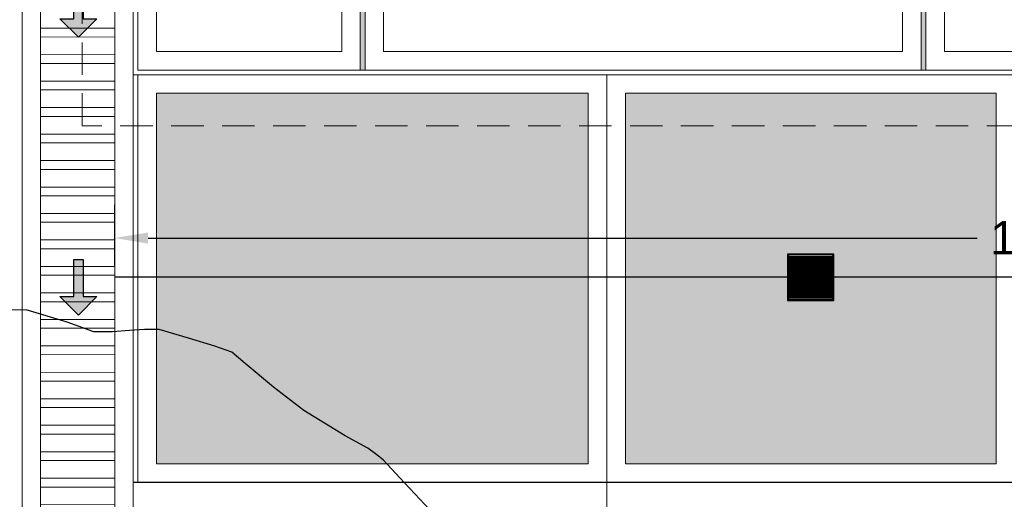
# Model space of a CAD drawing. Header units: millimetres. Extents: x -8931983 to 9630244, y 4 to 18563053.
# Tile 236 of 256: x 349120.22 to 349125.53, y 9282013.48 to 9282016.07. Entities that reach past the tile are written whole.
import ezdxf

# ---------------------------------------------------------------- set-up
doc = ezdxf.new("R2010")
doc.units = ezdxf.units.MM
doc.linetypes.add('DASHED2', pattern=[0.375, 0.25, -0.125])
for name, color, linetype, lineweight in [('.', 7, 'Continuous', 0), ('0_ CUNETAS', 151, 'Continuous', 5), ('0_PROYECCIONES 1', 1, 'DASHED2', 0), ('CUNETAS', 5, 'Continuous', 0), ('vereda', 254, 'Continuous', 5)]:
    doc.layers.add(name, color=color, linetype=linetype, lineweight=lineweight)
for name, color, linetype, lineweight, true_color in [('0_PISOS', 252, 'Continuous', 0, 0x8a8a8a), ('0_TEXTURA PISOS', 252, 'Continuous', 0, 0x8c8c8c), ('PISO Cemento pulido', 254, 'Continuous', 5, 0xd1d1d1)]:
    doc.layers.add(name, color=color, linetype=linetype, lineweight=lineweight, true_color=true_color)
for name, color, linetype in [('C-ROAD-MARK', 212, 'Continuous'), ('C-TOPO', 7, 'Continuous'), ('Lineas', 7, 'Continuous')]:
    doc.layers.add(name, color=color, linetype=linetype)
doc.styles.get("Standard").update_dxf_attribs({"font": 'arial.ttf'})
doc.dimstyles.get("Standard").update_dxf_attribs({"dimtxt": 0.18, "dimasz": 0.18, "dimexe": 0.18, "dimexo": 0.0625, "dimgap": 0.09, "dimtad": 0, "dimtih": 1, "dimtoh": 1, "dimdec": 4, "dimzin": 0, "dimdsep": 46, "dimtxsty": 'Standard', "dimcen": 0.09, "dimadec": 0, "dimazin": 0, "dimtfac": 1, "dimtdec": 4, "dimtofl": 0, "dimtmove": 0, "dimatfit": 3, "dimfxl": 1, "dimtolj": 1, "dimtzin": 0, "dimarcsym": 0})

# ---------------------------------------------------------------- blocks, each defined once
blk = doc.blocks.new('topooooo')
at = {"layer": 'C-TOPO', "color": 252, "linetype": 'Continuous', "lineweight": 25, "true_color": 0x939598, "elevation": 2.118, "flags": 128}
blk.add_lwpolyline([(-157.6618, -150.7556), (-157.8957, -150.7249), (-158.028, -150.7083), (-158.0798, -150.7087), (-158.1315, -150.7105), (-158.2686, -150.7377), (-158.528, -150.7754), (-158.7337, -150.7828), (-158.9325, -150.7811), (-159.028, -150.7799), (-159.1178, -150.814), (-159.2554, -150.8698), (-159.4061, -150.9359), (-159.4682, -150.9869), (-159.528, -151.0416), (-159.5937, -151.1053), (-159.6709, -151.1711), (-159.8153, -151.2208), (-160.028, -151.3122), (-160.185, -151.4462)], dxfattribs=at)
blk = doc.blocks.new('*U3840')
at = {"layer": '.', "lineweight": 30}
h = blk.add_hatch(color=1, dxfattribs=at)
h.dxf.hatch_style = 1
h.paths.add_polyline_path([(-0.025, -0.05), (-0.1, -0.05), (0, -0.15), (0.1, -0.05), (0.025, -0.05), (0.025, 0.15), (-0.025, 0.15)])
at = {"layer": '0_ CUNETAS', "color": 1, "lineweight": 30}
blk.add_lwpolyline([(-0.1, -0.05), (-0.025, -0.05), (-0.025, 0.15), (0.025, 0.15), (0.025, -0.05), (0.1, -0.05), (0, -0.15)], close=True, dxfattribs=at)
blk = doc.blocks.new('*U3839')
at = {"layer": '0_ CUNETAS', "color": 0, "linetype": 'ByBlock', "lineweight": -2, "transparency": 16777216}
for p in [(0, 27), (0, 25.5)]:
    blk.add_blockref('*U3840', p, dxfattribs=at)
blk = doc.blocks.new('red drenaje')
at = {"layer": '0_ CUNETAS', "lineweight": 0}
h = blk.add_hatch(dxfattribs=at)
h.set_pattern_fill('ANSI32', color=256, scale=0.015, angle=135)
h.set_pattern_definition([(180, (8.07497, 111.02303), (0, -0.142875), []), (180, (8.02735, 111.07066), (0, -0.142875), [])])
h.paths.add_polyline_path([(-30.305, 110.923), (-30.705, 110.923), (-30.705, 73.493), (-30.305, 73.493)])
at = {"layer": '0_ CUNETAS'}
for p, q in [((-30.805, 111.023), (-30.805, 73.493)), ((-30.205, 97.768), (-30.205, 95.568))]:
    blk.add_line(p, q, dxfattribs=at)
at = {"layer": '0_ CUNETAS', "lineweight": 0}
for p, q in [((-30.805, 111.023), (-30.805, 73.493)), ((-30.205, 111.023), (-30.205, 73.493)), ((-30.705, 110.923), (-30.705, 73.493)), ((-30.305, 110.923), (-30.305, 73.493))]:
    blk.add_line(p, q, dxfattribs=at)
at = {"layer": '0_ CUNETAS', "lineweight": 0, "elevation": 0}
blk.add_lwpolyline([(-30.305, 73.493), (-30.305, 110.923), (-30.705, 110.923), (-30.705, 73.493), (-30.305, 73.493)], dxfattribs=at)
at = {"layer": '0_ CUNETAS', "lineweight": 0}
blk.add_blockref('*U3839', (-30.5006, 71.1207, -20.5486), dxfattribs=at)
blk = doc.blocks.new('BLOQUE EDF 08 PG')
at = {"layer": '0_PROYECCIONES 1', "ltscale": 0.7, "elevation": 0}
blk.add_lwpolyline([(-19.23, 1.5), (1.5, 1.5), (1.5, -12.33), (-19.23, -12.33)], close=True, dxfattribs=at)
blk = doc.blocks.new('JUNTA VEREDA')
at = {"layer": '.', "true_color": 0x939598}
h = blk.add_hatch(dxfattribs=at)
h.set_pattern_fill('ANGLE', color=252)
h.set_pattern_definition([(0, (0, 0), (0, 6.985), [5.08, -1.905]), (90, (0, 0), (-6.985, 4e-16), [5.08, -1.905])])
h.paths.add_polyline_path([(-0.0133, 1.2), (0.0121, 1.2), (0.0121, 0), (-0.0133, 0)])
h = blk.add_hatch(color=252, dxfattribs=at)
h.dxf.hatch_style = 1
h.paths.add_polyline_path([(0.0121, 1.2), (-0.0133, 1.2), (-0.0133, 0), (0.0121, 0)])
at = {"layer": '0_TEXTURA PISOS'}
h = blk.add_hatch(dxfattribs=at)
h.set_pattern_fill('ANGLE', color=256)
h.set_pattern_definition([(0, (-5477.766, -1210.968), (0, 6.985), [5.08, -1.905]), (90, (-5477.766, -1210.968), (-6.985, 4e-16), [5.08, -1.905])])
h.paths.add_polyline_path([(-0.0133, 1.2), (0.0121, 1.2), (0.0121, 0), (-0.0133, 0)])
at = {"layer": 'vereda'}
blk.add_lwpolyline([(-0.0133, 1.2), (0.0121, 1.2), (0.0121, 0), (-0.0133, 0)], close=True, dxfattribs=at)
blk = doc.blocks.new('VEREDA BLOQUE EDF 08 PG')
at = {"layer": 'vereda'}
blk.add_line((1.2, -12.03, 0), (1.2, -13.23, 0), dxfattribs=at)
for points in [[(0, -10.23), (0, -13.23), (1.2, -13.23), (1.2, -10.23)], [(0.1, -10.33), (0.1, -13.13), (1.1, -13.13), (1.1, -10.33)], [(1.2254, -13.23), (4.2254, -13.23), (4.2254, -12.03), (1.2254, -12.03)], [(4.2508, -13.23), (7.2508, -13.23), (7.2508, -12.03), (4.2508, -12.03)], [(1.3254, -13.13), (4.1254, -13.13), (4.1254, -12.13), (1.3254, -12.13)], [(4.3508, -13.13), (7.1508, -13.13), (7.1508, -12.13), (4.3508, -12.13)]]:
    blk.add_lwpolyline(points, close=True, dxfattribs=at)
at = {"layer": 'vereda', "elevation": 0}
blk.add_lwpolyline([(1.2, -12.03), (1.2, -13.23)], dxfattribs=at)
at = {"layer": 'vereda'}
for p in [(1.2133, -13.23), (4.2387, -13.23)]:
    blk.add_blockref('JUNTA VEREDA', p, dxfattribs=at)
blk = doc.blocks.new('SUMIIIDERR')
at = {"layer": '.', "lineweight": 25}
h = blk.add_hatch(color=1, dxfattribs=at)
h.dxf.hatch_style = 1
h.set_gradient(color1=(99, 100, 102), color2=(147, 149, 152), name='INVCYLINDER')
h.paths.add_polyline_path([(-0.125, -0.1325), (0.125, -0.1325), (0.125, 0.1175), (-0.125, 0.1175)])
h = blk.add_hatch(color=9, dxfattribs=at)
h.dxf.hatch_style = 1
h.paths.add_polyline_path([(0.12, 0.1125), (-0.12, 0.1125), (-0.12, 0.105), (0.12, 0.105)])
h.paths.add_polyline_path([(0.12, 0.1), (-0.12, 0.1), (-0.12, 0.095), (0.12, 0.095)])
h.paths.add_polyline_path([(0.12, 0.09), (-0.12, 0.09), (-0.12, 0.085), (0.12, 0.085)])
h.paths.add_polyline_path([(0.12, 0.08), (-0.12, 0.08), (-0.12, 0.075), (0.12, 0.075)])
h.paths.add_polyline_path([(0.12, 0.07), (-0.12, 0.07), (-0.12, 0.065), (0.12, 0.065)])
h.paths.add_polyline_path([(0.12, 0.06), (-0.12, 0.06), (-0.12, 0.055), (0.12, 0.055)])
h.paths.add_polyline_path([(0.12, 0.05), (-0.12, 0.05), (-0.12, 0.045), (0.12, 0.045)])
h.paths.add_polyline_path([(0.12, 0.04), (-0.12, 0.04), (-0.12, 0.035), (0.12, 0.035)])
h.paths.add_polyline_path([(0.12, 0.03), (-0.12, 0.03), (-0.12, 0.025), (0.12, 0.025)])
h.paths.add_polyline_path([(0.12, 0.02), (-0.12, 0.02), (-0.12, 0.015), (0.12, 0.015)])
h.paths.add_polyline_path([(0.12, 0.01), (-0.12, 0.01), (-0.12, 0.005), (0.12, 0.005)])
h.paths.add_polyline_path([(0.12, 0), (-0.12, 0), (-0.12, -0.005), (0.12, -0.005)])
h.paths.add_polyline_path([(0.12, -0.01), (-0.12, -0.01), (-0.12, -0.015), (0.12, -0.015)])
h.paths.add_polyline_path([(0.12, -0.02), (-0.12, -0.02), (-0.12, -0.025), (0.12, -0.025)])
h.paths.add_polyline_path([(0.12, -0.03), (-0.12, -0.03), (-0.12, -0.035), (0.12, -0.035)])
h.paths.add_polyline_path([(0.12, -0.04), (-0.12, -0.04), (-0.12, -0.045), (0.12, -0.045)])
h.paths.add_polyline_path([(0.12, -0.05), (-0.12, -0.05), (-0.12, -0.055), (0.12, -0.055)])
h.paths.add_polyline_path([(0.12, -0.06), (-0.12, -0.06), (-0.12, -0.065), (0.12, -0.065)])
h.paths.add_polyline_path([(0.12, -0.07), (-0.12, -0.07), (-0.12, -0.075), (0.12, -0.075)])
h.paths.add_polyline_path([(0.12, -0.08), (-0.12, -0.08), (-0.12, -0.085), (0.12, -0.085)])
h.paths.add_polyline_path([(0.12, -0.09), (-0.12, -0.09), (-0.12, -0.095), (0.12, -0.095)])
h.paths.add_polyline_path([(0.12, -0.1), (-0.12, -0.1), (-0.12, -0.105), (0.12, -0.105)])
h.paths.add_polyline_path([(0.12, -0.11), (-0.12, -0.11), (-0.12, -0.115), (0.12, -0.115)])
h.paths.add_polyline_path([(0.12, -0.12), (-0.12, -0.12), (-0.12, -0.1275), (0.12, -0.1275)])
at = {"layer": 'C-ROAD-MARK', "color": 18, "lineweight": 25, "true_color": 0x000000}
for points in [[(0.125, 0.1175), (-0.125, 0.1175), (-0.125, -0.1325), (0.125, -0.1325)], [(0.12, 0.1125), (-0.12, 0.1125), (-0.12, -0.1275), (0.12, -0.1275)], [(-0.12, 0.105), (0.12, 0.105), (0.12, 0.1), (-0.12, 0.1)], [(-0.12, 0.095), (0.12, 0.095), (0.12, 0.09), (-0.12, 0.09)], [(-0.12, 0.085), (0.12, 0.085), (0.12, 0.08), (-0.12, 0.08)], [(-0.12, 0.075), (0.12, 0.075), (0.12, 0.07), (-0.12, 0.07)], [(-0.12, 0.065), (0.12, 0.065), (0.12, 0.06), (-0.12, 0.06)], [(-0.12, 0.055), (0.12, 0.055), (0.12, 0.05), (-0.12, 0.05)], [(-0.12, 0.045), (0.12, 0.045), (0.12, 0.04), (-0.12, 0.04)], [(-0.12, 0.035), (0.12, 0.035), (0.12, 0.03), (-0.12, 0.03)], [(-0.12, 0.025), (0.12, 0.025), (0.12, 0.02), (-0.12, 0.02)], [(-0.12, 0.015), (0.12, 0.015), (0.12, 0.01), (-0.12, 0.01)], [(-0.12, 0.005), (0.12, 0.005), (0.12, 0), (-0.12, 0)], [(-0.12, -0.005), (0.12, -0.005), (0.12, -0.01), (-0.12, -0.01)], [(-0.12, -0.015), (0.12, -0.015), (0.12, -0.02), (-0.12, -0.02)], [(-0.12, -0.025), (0.12, -0.025), (0.12, -0.03), (-0.12, -0.03)], [(-0.12, -0.035), (0.12, -0.035), (0.12, -0.04), (-0.12, -0.04)], [(-0.12, -0.045), (0.12, -0.045), (0.12, -0.05), (-0.12, -0.05)], [(-0.12, -0.055), (0.12, -0.055), (0.12, -0.06), (-0.12, -0.06)], [(-0.12, -0.065), (0.12, -0.065), (0.12, -0.07), (-0.12, -0.07)], [(-0.12, -0.075), (0.12, -0.075), (0.12, -0.08), (-0.12, -0.08)], [(-0.12, -0.085), (0.12, -0.085), (0.12, -0.09), (-0.12, -0.09)], [(-0.12, -0.095), (0.12, -0.095), (0.12, -0.1), (-0.12, -0.1)], [(-0.12, -0.105), (0.12, -0.105), (0.12, -0.11), (-0.12, -0.11)], [(-0.12, -0.115), (0.12, -0.115), (0.12, -0.12), (-0.12, -0.12)]]:
    blk.add_lwpolyline(points, close=True, dxfattribs=at)
blk = doc.blocks.new('*D3708')
at = {"layer": 'Defpoints', "color": 0, "lineweight": 30, "transparency": 16777216}
for p in [(349120.7297, 9282014.8882), (349131.0847, 9282014.6869, 0), (349120.7297, 9282014.6769)]:
    blk.add_point(p, dxfattribs=at)
at = {"layer": 'Lineas', "color": 0, "lineweight": -2, "transparency": 16777216}
for p, q in [((349120.7297, 9282014.7394), (349120.7297, 9282015.0682)), ((349131.0847, 9282014.7494), (349131.0847, 9282015.0682)), ((349120.9097, 9282014.8882), (349125.3824, 9282014.8882)), ((349130.9047, 9282014.8882), (349126.4319, 9282014.8882))]:
    blk.add_line(p, q, dxfattribs=at)
at = {"layer": 'Lineas', "color": 0, "lineweight": 30, "transparency": 16777216}
for points in [[(349120.9097, 9282014.9182), (349120.9097, 9282014.8582), (349120.7297, 9282014.8882)], [(349130.9047, 9282014.9182), (349130.9047, 9282014.8582), (349131.0847, 9282014.8882)]]:
    blk.add_solid(points, dxfattribs=at)
at = {"layer": 'Lineas', "color": 0, "lineweight": 30, "transparency": 16777216, "insert": (349125.9072, 9282014.8882), "char_height": 0.18, "attachment_point": 5}
blk.add_mtext('\\A1;10.3550', dxfattribs=at)

msp = doc.modelspace()

# ---------------------------------------------------------------- hatches: boundary and pattern name
at = {"layer": 'PISO Cemento pulido', "true_color": 0xdfe0e1, "transparency": 33554610}
for points in [[(349120.95467, 9282013.6694), (349120.95467, 9282015.66946), (349123.28467, 9282015.66939), (349123.28467, 9282013.66934)], [(349123.48467, 9282013.6694), (349123.48467, 9282015.66945), (349125.48467, 9282015.66939), (349125.48467, 9282013.66934)]]:
    msp.add_hatch(color=254, dxfattribs=at).paths.add_polyline_path(points)

# ---------------------------------------------------------------- linework, layer by layer
at = {"color": 6, "lineweight": 30}
for p, q in [((349124.35967, 9282014.67689, 0), (349120.72967, 9282014.67689)), ((349130.95967, 9282014.67695, 0), (349124.60967, 9282014.67689, 0))]:
    msp.add_line(p, q, dxfattribs=at)
at = {"color": 252, "true_color": 0x939598}
msp.add_line((349140.98466, 9282013.56942, 0), (349120.82967, 9282013.56942, 0), dxfattribs=at)
at = {"layer": '0_PISOS', "elevation": 0}
msp.add_lwpolyline([(349123.38467, 9282015.76942), (349123.38467, 9282004.74942)], dxfattribs=at)
for points in [[(349120.95467, 9282013.6694), (349120.95467, 9282015.66946), (349123.28467, 9282015.66939), (349123.28467, 9282013.66934)], [(349123.48467, 9282013.6694), (349123.48467, 9282015.66945), (349125.48467, 9282015.66939), (349125.48467, 9282013.66934)]]:
    msp.add_lwpolyline(points, close=True, dxfattribs=at)
at = {"layer": 'vereda'}
for p, q in [((349140.98467, 9282015.76942), (349120.82967, 9282015.76944)), ((349120.85467, 9282015.76944), (349120.85467, 9282013.56942))]:
    msp.add_line(p, q, dxfattribs=at)

# ---------------------------------------------------------------- block references
at = {"color": 6, "lineweight": 0}
msp.add_blockref('SUMIIIDERR', (349124.48467, 9282014.68439, 0), dxfattribs=at)
at = {"layer": 'vereda', "rotation": 320.4010421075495}
msp.add_blockref('topooooo', (349340.00467, 9282029.08654, 261.841), dxfattribs=at)

# ---------------------------------------------------------------- dimensions: what is measured, and where the dimension line sits
at = {"layer": 'Lineas', "color": 4, "lineweight": 30}
dim = msp.add_linear_dim(base=(349120.72967, 9282014.88822), p1=(349131.08467, 9282014.68695, 0), p2=(349120.72967, 9282014.67689), dimstyle='Standard', dxfattribs=at)
dim.commit()
dim.dimension.update_dxf_attribs({"geometry": '*D3708', "text_midpoint": (349125.90717, 9282014.88822)})

# ---------------------------------------------------------------- next in the draw order: block references
at = {"lineweight": 5}
msp.add_blockref('BLOQUE EDF 08 PG', (349139.78468, 9282027.82442, 0), dxfattribs=at)

# ---------------------------------------------------------------- next in the draw order: block references
msp.add_blockref('VEREDA BLOQUE EDF 08 PG', (349120.85468, 9282029.02442, 0), dxfattribs=at)
at = {"layer": 'CUNETAS', "color": 84, "lineweight": 30}
msp.add_blockref('red drenaje', (349151.0347, 9281918.00139), dxfattribs=at)

doc.saveas('drawing.dxf')
